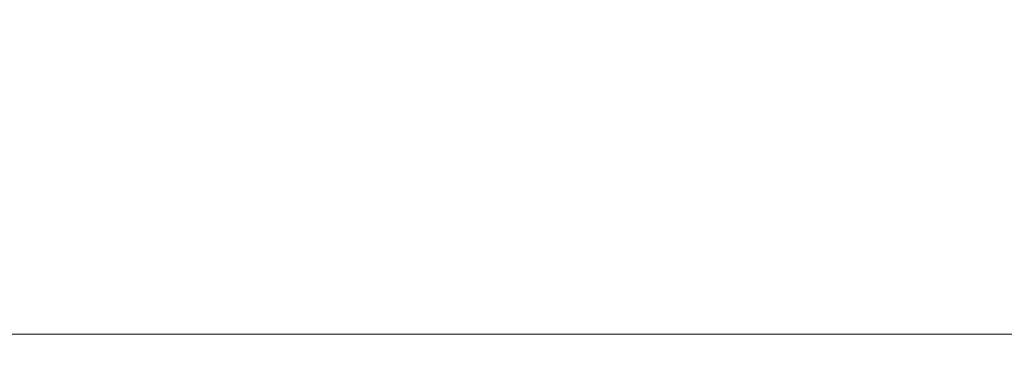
# Model space of a CAD drawing. Header units: millimetres. Extents: x 5 to 597, y 5 to 415.
# Tile 105 of 131: x 300 to 331, y 357 to 368. Entities that reach past the tile are written whole.
import ezdxf

# ---------------------------------------------------------------- set-up
doc = ezdxf.new("R2010")
doc.units = ezdxf.units.MM
doc.styles.add('SLDTEXTSTYLE0', font='ARIAL.TTF', dxfattribs={"width": 0.948})
doc.dimstyles.new('SLDDIMSTYLE1', dxfattribs={"dimtxt": 2.5, "dimasz": 2.5, "dimexe": 0, "dimexo": 0.0625, "dimtad": 1, "dimlfac": 5, "dimrnd": 1e-09, "dimzin": 12, "dimdsep": 46, "dimtxsty": 'SLDTEXTSTYLE0', "dimsah": 1, "dimcen": 0.09, "dimadec": 0, "dimazin": 3, "dimtfac": 1, "dimtofl": 0, "dimtmove": 0, "dimatfit": 3, "dimfxl": 1, "dimfrac": 2, "dimtolj": 1, "dimtzin": 12, "dimarcsym": 0})

# ---------------------------------------------------------------- blocks, each defined once
blk = doc.blocks.new('_D_1')
at = {"color": 7, "linetype": 'Continuous', "lineweight": 0}
for p, q in [((463.49, 375.75), (463.49, 356.951)), ((289.49, 375.54), (289.49, 356.951)), ((289.49, 357.951), (463.49, 357.951))]:
    blk.add_line(p, q, dxfattribs=at)
at = {"color": 7, "linetype": 'Continuous', "lineweight": 18}
for points in [[(289.49, 357.951), (291.99, 357.641), (291.99, 358.261)], [(463.49, 357.951), (460.99, 358.261), (460.99, 357.641)]]:
    blk.add_solid(points, dxfattribs=at)
at = {"color": 7, "linetype": 'Continuous', "lineweight": 18, "insert": (372.883, 361.174), "char_height": 2.5, "attachment_point": 1, "style": 'SLDTEXTSTYLE0'}
blk.add_mtext('870', dxfattribs=at)

msp = doc.modelspace()

# ---------------------------------------------------------------- dimensions: what is measured, and where the dimension line sits
at = {"color": 7, "linetype": 'Continuous', "lineweight": 18}
dim = msp.add_linear_dim(base=(463.4896, 357.9511), p1=(289.4896, 376.5403), p2=(463.4896, 376.7503), dimstyle='SLDDIMSTYLE1', dxfattribs=at)
dim.commit()
dim.dimension.update_dxf_attribs({"geometry": '_D_1', "text_midpoint": (375.7475, 357.9511), "dimtype": 160})

doc.saveas('drawing.dxf')
